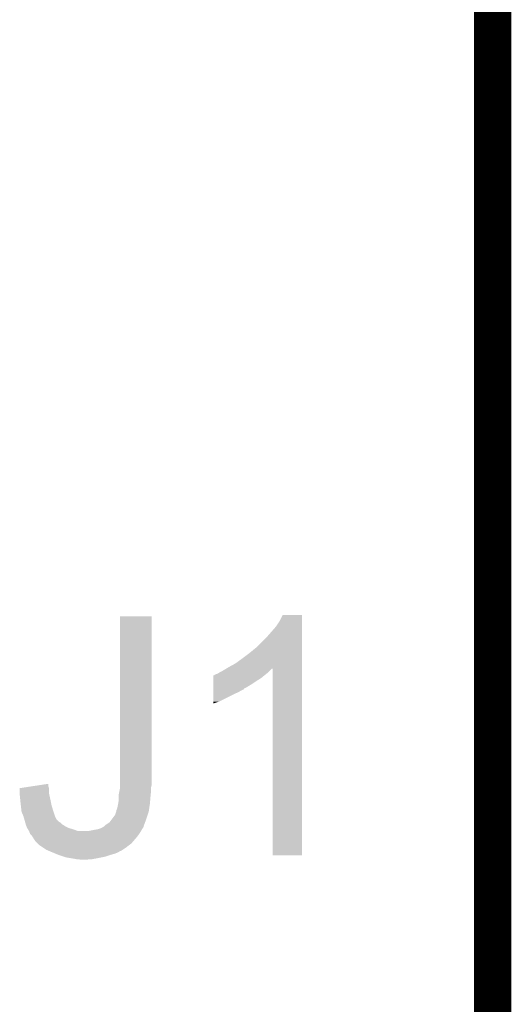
# Model space of a CAD drawing. Extents: x -0.05 to 0.95, y -0.15 to 2.1.
# Tile 23 of 28: x 0.8741 to 0.953, y 1.2401 to 1.3981. Entities that reach past the tile are written whole.
import ezdxf

# ---------------------------------------------------------------- set-up
doc = ezdxf.new("R2010")
doc.units = 0
doc.layers.add('ENOCEAN_5_CLICK_V101_GKO', color=5, linetype='CONTINUOUS')
doc.layers.add('ENOCEAN_5_CLICK_V101_GTO', color=14, linetype='CONTINUOUS')

msp = doc.modelspace()

# ---------------------------------------------------------------- linework, layer by layer
at = {"layer": 'ENOCEAN_5_CLICK_V101_GKO', "const_width": 0.006}
msp.add_lwpolyline([(0.95, -0.05), (0.95, 2.01)], dxfattribs=at)
at = {"layer": 'ENOCEAN_5_CLICK_V101_GTO'}
for points in [[(0.8902, 1.2762), (0.8902, 1.3024), (0.8953, 1.2762), (0.8953, 1.3024)], [(0.8902, 1.3024), (0.8902, 1.3024), (0.8953, 1.3024), (0.8902, 1.3024)], [(0.9158, 1.3016), (0.9163, 1.3026), (0.9194, 1.3016), (0.9194, 1.3026)], [(0.9163, 1.3026), (0.9163, 1.3026), (0.9194, 1.3026), (0.9163, 1.3026)], [(0.9138, 1.2991), (0.9152, 1.3007), (0.9194, 1.2991), (0.9194, 1.3007)], [(0.9152, 1.3007), (0.9158, 1.3016), (0.9194, 1.3007), (0.9194, 1.3016)], [(0.9121, 1.2974), (0.9138, 1.2991), (0.9194, 1.2974), (0.9194, 1.2991)], [(0.911, 1.2965), (0.9121, 1.2974), (0.9194, 1.2965), (0.9194, 1.2974)], [(0.9098, 1.2956), (0.911, 1.2965), (0.9194, 1.2956), (0.9194, 1.2965)], [(0.90727, 1.294), (0.9076, 1.2942), (0.9194, 1.294), (0.9194, 1.2942)], [(0.9076, 1.2942), (0.9087, 1.2948), (0.9194, 1.2942), (0.9194, 1.2948)], [(0.9087, 1.2948), (0.9098, 1.2956), (0.9194, 1.2948), (0.9194, 1.2956)], [(0.9052, 1.2925), (0.9052, 1.2929), (0.9129, 1.2925), (0.91338, 1.2929)], [(0.9053, 1.2929), (0.9054, 1.293), (0.91338, 1.2929), (0.9135, 1.293)], [(0.9054, 1.293), (0.9056, 1.2931), (0.9135, 1.293), (0.91363, 1.2931)], [(0.9056, 1.2931), (0.9059, 1.2932), (0.91363, 1.2931), (0.91375, 1.2932)], [(0.9059, 1.2932), (0.9062, 1.2934), (0.91375, 1.2932), (0.914, 1.2934)], [(0.9062, 1.2934), (0.9066, 1.2936), (0.914, 1.2934), (0.9142, 1.2936)], [(0.9066, 1.2936), (0.90727, 1.294), (0.9142, 1.2936), (0.9146, 1.294)], [(0.90727, 1.294), (0.90727, 1.294), (0.9146, 1.294), (0.9147, 1.294)], [(0.9147, 1.264), (0.9147, 1.294), (0.9194, 1.264), (0.9194, 1.294)], [(0.9052, 1.292), (0.9052, 1.2925), (0.9121, 1.292), (0.9129, 1.2925)], [(0.9052, 1.2914), (0.9052, 1.292), (0.9112, 1.2914), (0.9121, 1.292)], [(0.9052, 1.2908), (0.9052, 1.2914), (0.9102, 1.2908), (0.9112, 1.2914)], [(0.9052, 1.2907), (0.9052, 1.2908), (0.9101, 1.2907), (0.9101, 1.2908)], [(0.9052, 1.2908), (0.9052, 1.2908), (0.9101, 1.2908), (0.9102, 1.2908)], [(0.9052, 1.2905), (0.9052, 1.2907), (0.9097, 1.2905), (0.9101, 1.2907)], [(0.9052, 1.2902), (0.9052, 1.2905), (0.9092, 1.2902), (0.9097, 1.2905)], [(0.9052, 1.2899), (0.9052, 1.2902), (0.9085, 1.2899), (0.9092, 1.2902)], [(0.9052, 1.2887), (0.9052, 1.2899), (0.9061, 1.2887), (0.9085, 1.2899)], [(0.9052, 1.2884), (0.9052, 1.2887), (0.9052, 1.2884), (0.9061, 1.2887)], [(0.87607, 1.2751), (0.8787, 1.2755), (0.8787, 1.2751), (0.8787, 1.2755)], [(0.8902, 1.2754), (0.8902, 1.2762), (0.8953, 1.2754), (0.8953, 1.2762)], [(0.8902, 1.275), (0.8902, 1.2754), (0.8952, 1.275), (0.8953, 1.2754)], [(0.8741, 1.2748), (0.87607, 1.2751), (0.8788, 1.2748), (0.8787, 1.2751)], [(0.8741, 1.274), (0.8741, 1.2748), (0.8788, 1.274), (0.8788, 1.2748)], [(0.8741, 1.2738), (0.8741, 1.274), (0.87884, 1.2738), (0.8788, 1.274)], [(0.87417, 1.2731), (0.8741, 1.2738), (0.879, 1.2731), (0.87884, 1.2738)], [(0.89, 1.2738), (0.89014, 1.2745), (0.89513, 1.2738), (0.8952, 1.2745)], [(0.89, 1.2735), (0.89, 1.2738), (0.8951, 1.2735), (0.89513, 1.2738)], [(0.89014, 1.2745), (0.8902, 1.2748), (0.8952, 1.2745), (0.8952, 1.2748)], [(0.8902, 1.2748), (0.8902, 1.275), (0.8952, 1.2748), (0.8952, 1.275)], [(0.8742, 1.2728), (0.87417, 1.2731), (0.87906, 1.2728), (0.879, 1.2731)], [(0.87428, 1.2721), (0.8742, 1.2728), (0.8792, 1.2721), (0.87906, 1.2728)], [(0.87439, 1.2711), (0.87428, 1.2721), (0.8795, 1.2711), (0.8792, 1.2721)], [(0.8898, 1.2718), (0.8899, 1.2723), (0.89492, 1.2718), (0.895, 1.2723)], [(0.8899, 1.2723), (0.89, 1.2729), (0.895, 1.2723), (0.89505, 1.2729)], [(0.89, 1.2729), (0.89, 1.2735), (0.89505, 1.2729), (0.8951, 1.2735)], [(0.8744, 1.271), (0.87439, 1.2711), (0.87953, 1.271), (0.8795, 1.2711)], [(0.8747, 1.2703), (0.8744, 1.271), (0.87977, 1.2703), (0.87953, 1.271)], [(0.88887, 1.2698), (0.8894, 1.2705), (0.8944, 1.2698), (0.89463, 1.2705)], [(0.8894, 1.2705), (0.88957, 1.271), (0.89463, 1.2705), (0.8948, 1.271)], [(0.88957, 1.271), (0.8896, 1.2711), (0.8948, 1.271), (0.89482, 1.2711)], [(0.8896, 1.2712), (0.8897, 1.2714), (0.89483, 1.2712), (0.89486, 1.2714)], [(0.8896, 1.2711), (0.8896, 1.2712), (0.89482, 1.2711), (0.89483, 1.2712)], [(0.8897, 1.2714), (0.8898, 1.2718), (0.89486, 1.2714), (0.89492, 1.2718)], [(0.87473, 1.2702), (0.8747, 1.2703), (0.8798, 1.2702), (0.87977, 1.2703)], [(0.87484, 1.2698), (0.87473, 1.2702), (0.88, 1.2698), (0.8798, 1.2702)], [(0.87496, 1.2694), (0.87484, 1.2698), (0.8804, 1.2694), (0.88, 1.2698)], [(0.87499, 1.2693), (0.87496, 1.2694), (0.8806, 1.2693), (0.8804, 1.2694)], [(0.87507, 1.269), (0.87499, 1.2693), (0.8809, 1.269), (0.8806, 1.2693)], [(0.8751, 1.2689), (0.87507, 1.269), (0.88107, 1.2689), (0.8809, 1.269)], [(0.87518, 1.2687), (0.8751, 1.2689), (0.8814, 1.2687), (0.88107, 1.2689)], [(0.8877, 1.2687), (0.8879, 1.2689), (0.894, 1.2687), (0.89407, 1.2689)], [(0.8879, 1.2689), (0.8885, 1.2693), (0.89407, 1.2689), (0.89422, 1.2693)], [(0.8885, 1.2693), (0.88887, 1.2698), (0.89422, 1.2693), (0.8944, 1.2698)], [(0.8753, 1.2684), (0.87518, 1.2687), (0.882, 1.2684), (0.8814, 1.2687)], [(0.87542, 1.2682), (0.8753, 1.2684), (0.8827, 1.2682), (0.882, 1.2684)], [(0.8756, 1.2679), (0.87542, 1.2682), (0.8835, 1.2679), (0.8827, 1.2682)], [(0.87564, 1.2678), (0.8756, 1.2679), (0.8935, 1.2678), (0.89356, 1.2679)], [(0.8758, 1.2674), (0.87564, 1.2678), (0.89323, 1.2674), (0.8935, 1.2678)], [(0.876, 1.2672), (0.8758, 1.2674), (0.8931, 1.2672), (0.89323, 1.2674)], [(0.885, 1.2679), (0.886, 1.2681), (0.89356, 1.2679), (0.89368, 1.2681)], [(0.886, 1.2681), (0.8866, 1.2682), (0.89368, 1.2681), (0.89374, 1.2682)], [(0.8866, 1.2682), (0.8869, 1.2683), (0.89374, 1.2682), (0.8938, 1.2683)], [(0.8869, 1.2683), (0.8872, 1.2684), (0.8938, 1.2683), (0.89387, 1.2684)], [(0.8872, 1.2684), (0.88753, 1.2686), (0.89387, 1.2684), (0.894, 1.2686)], [(0.88753, 1.2686), (0.8877, 1.2687), (0.894, 1.2686), (0.894, 1.2687)], [(0.8761, 1.2671), (0.876, 1.2672), (0.89302, 1.2671), (0.8931, 1.2672)], [(0.8763, 1.2668), (0.8761, 1.2671), (0.89277, 1.2668), (0.89302, 1.2671)], [(0.8764, 1.2666), (0.8763, 1.2668), (0.8926, 1.2666), (0.89277, 1.2668)], [(0.8766, 1.2663), (0.8764, 1.2666), (0.89234, 1.2663), (0.8926, 1.2666)], [(0.877, 1.2659), (0.8766, 1.2663), (0.892, 1.2659), (0.89234, 1.2663)], [(0.8772, 1.2657), (0.877, 1.2659), (0.89173, 1.2657), (0.892, 1.2659)], [(0.8778, 1.2653), (0.8772, 1.2657), (0.8912, 1.2653), (0.89173, 1.2657)], [(0.8784, 1.2649), (0.8778, 1.2653), (0.8906, 1.2649), (0.8912, 1.2653)], [(0.87887, 1.2647), (0.8784, 1.2649), (0.8903, 1.2647), (0.8906, 1.2649)], [(0.8791, 1.2646), (0.87887, 1.2647), (0.89005, 1.2646), (0.8902, 1.2647)], [(0.87887, 1.2647), (0.87887, 1.2647), (0.8902, 1.2647), (0.8903, 1.2647)], [(0.87934, 1.2645), (0.8791, 1.2646), (0.8899, 1.2645), (0.89005, 1.2646)], [(0.87982, 1.2643), (0.87934, 1.2645), (0.8894, 1.2643), (0.8899, 1.2645)], [(0.8803, 1.2641), (0.87982, 1.2643), (0.8887, 1.2641), (0.8894, 1.2643)], [(0.8812, 1.2638), (0.8803, 1.2641), (0.8878, 1.2638), (0.8887, 1.2641)], [(0.8815, 1.2637), (0.8812, 1.2638), (0.8873, 1.2637), (0.8878, 1.2638)], [(0.8821, 1.2636), (0.8815, 1.2637), (0.8868, 1.2636), (0.8873, 1.2637)], [(0.8827, 1.2635), (0.8821, 1.2636), (0.88625, 1.2635), (0.8868, 1.2636)], [(0.8832, 1.2634), (0.8827, 1.2635), (0.8857, 1.2634), (0.88625, 1.2635)], [(0.8839, 1.2633), (0.8836, 1.2634), (0.8844, 1.2633), (0.8857, 1.2634)]]:
    msp.add_solid(points, dxfattribs=at)

doc.saveas('drawing.dxf')
